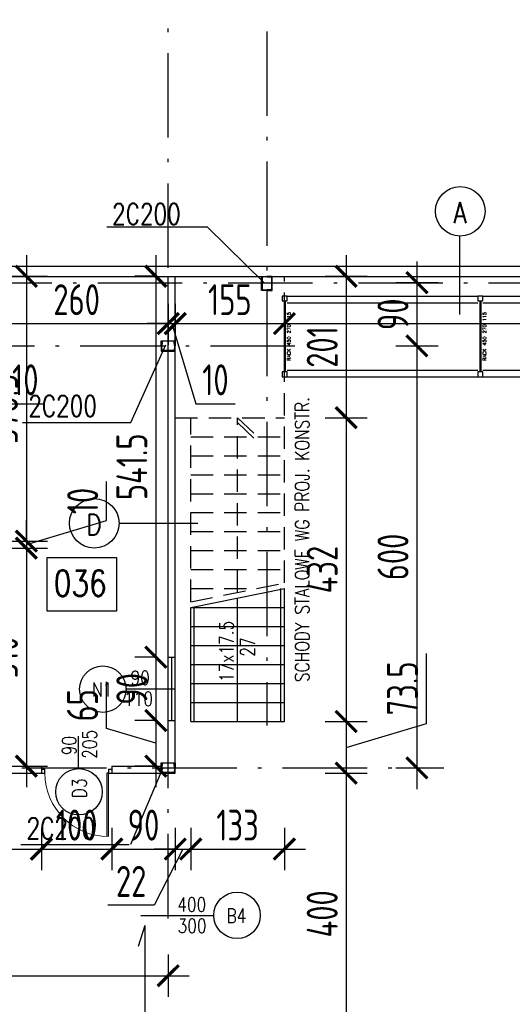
# Model space of a CAD drawing. Extents: x 153948 to 285449, y -89387 to -60195.
# Tile 59 of 100: x 255010 to 255709, y -75866 to -74466. Entities that reach past the tile are written whole.
import ezdxf
from ezdxf.enums import TextEntityAlignment as Align

# ---------------------------------------------------------------- set-up
doc = ezdxf.new("R2010")
doc.units = 0
doc.header["$LTSCALE"] = 100
doc.header["$MEASUREMENT"] = 0
doc.header["$PDMODE"] = 1
doc.linetypes.add('ACAD_ISO10W100', pattern=[18.5, 12, -3, 0.5, -3])
doc.linetypes.add('HIDDEN2', pattern=[4.7625, 3.175, -1.5875])
doc.layers.get('0').update_dxf_attribs({"linetype": 'CONTINUOUS'})
doc.layers.get('DEFPOINTS').update_dxf_attribs({"linetype": 'CONTINUOUS'})
for name, color, linetype in [('1', 2, 'CONTINUOUS'), ('ALUMINIUM', 5, 'CONTINUOUS'), ('DRZWI', 5, 'CONTINUOUS'), ('K-STA', 2, 'CONTINUOUS'), ('OPIS-POM', 2, 'CONTINUOUS'), ('OSIE', 8, 'ACAD_ISO10W100'), ('R-----OP', 2, 'CONTINUOUS'), ('RS REGAŁY', 7, 'CONTINUOUS'), ('SCHODY', 2, 'CONTINUOUS'), ('SCIANY-GK', 11, 'CONTINUOUS'), ('SIATKA', 2, 'ZIGZAG'), ('TEXT', 11, 'CONTINUOUS'), ('WYMIARY', 1, 'CONTINUOUS')]:
    doc.layers.add(name, color=color, linetype=linetype)
doc.layers.add('PANELE', color=3, linetype='CONTINUOUS', lineweight=30)
doc.styles.add('DYBY-NORMALNY-0-8-N', font='ROMANS.SHX', dxfattribs={"width": 0.8})
doc.styles.get("Standard").update_dxf_attribs({"font": 'txt.shx'})
doc.styles.add('STYLE2', font='isocp.shx', dxfattribs={"width": 0.8})
doc.styles.add('TXT3', font='SIMPLEX.SHX', dxfattribs={"width": 0.75, "height": 40})
doc.linetypes.add('ZIGZAG', pattern='A,0.0001,-0.2,[131,ltypeshp.shx,S=0.2,R=0,X=-0.2,Y=0],-0.4,[131,ltypeshp.shx,S=0.2,R=180,X=0.2,Y=0],-0.2', length=0.8001)
doc.dimstyles.new('KRESKI_100', dxfattribs={"dimscale": 20, "dimtxt": 2.2, "dimasz": 1.5, "dimexe": 1.5, "dimexo": 1.5, "dimgap": 0.6, "dimtad": 1, "dimdec": 1, "dimrnd": 0.5, "dimdsep": 46, "dimtxsty": 'STYLE2', "dimblk1": 'ARCHTICK', "dimblk2": 'ARCHTICK', "dimsah": 1, "dimcen": 2.5, "dimdle": 1.5, "dimclrd": 10, "dimclre": 10, "dimclrt": 15, "dimadec": 0, "dimazin": 0, "dimtfac": 1, "dimtdec": 1, "dimtmove": 1, "dimatfit": 3, "dimldrblk": 'ARCHTICK', "dimfxl": 1.5, "dimfxlon": 1, "dimtolj": 1, "dimtzin": 0, "dimarcsym": 0})

# ---------------------------------------------------------------- blocks, each defined once
blk = doc.blocks.new('SC200X2')
at = {"layer": '1'}
for points in [[(-10, 7.5), (-10, 0), (-9.7, 0, 0.391021), (-9.1, 0.6), (-8.7, 5.6, -0.391021), (-7.6, 6.6), (7.6, 6.6, -0.391021), (8.7, 5.6), (9.1, 0.6, 0.391021), (9.7, 0), (10, 0), (10, 7.5)], [(-10, -7.5), (-10, 0), (-9.7, 0, -0.391021), (-9.1, -0.6), (-8.7, -5.6, 0.391021), (-7.6, -6.6), (7.6, -6.6, 0.391021), (8.7, -5.6), (9.1, -0.6, -0.391021), (9.7, 0), (10, 0), (10, -7.5)]]:
    blk.add_lwpolyline(points, format="xyb", close=True, dxfattribs=at)
blk = doc.blocks.new('D100')
at = {"layer": 'ALUMINIUM'}
for p, q in [((0, 0), (0, -6)), ((0, 0), (5, 0)), ((5, -6), (5, 0)), ((95, 0), (100, 0)), ((95, 0), (95, -6)), ((100, 0), (100, -6)), ((0, -6), (5, -6)), ((95, -6), (100, -6))]:
    blk.add_line(p, q, dxfattribs=at)
at = {"layer": 'ALUMINIUM', "lineweight": 9}
blk.add_line((95, -6), (95, -96), dxfattribs=at)
blk.add_arc((95, -6), 90, 180, 270, dxfattribs=at)
at = {"layer": 'DEFPOINTS'}
for p, q in [((93, -6), (93, -95.9)), ((95, -6), (93, -6))]:
    blk.add_line(p, q, dxfattribs=at)
blk = doc.blocks.new('_ARCHTICK')
at = {"color": 0, "linetype": 'ByBlock', "const_width": 0.15}
blk.add_lwpolyline([(-0.5, -0.5), (0.5, 0.5)], dxfattribs=at)
blk = doc.blocks.new('*D81')
at = {"layer": 'DEFPOINTS', "color": 0, "ltscale": 0.1, "transparency": 16777216}
for p in [(260307.9, -71947), (248692.9, -74816), (260307.9, -74816)]:
    blk.add_point(p, dxfattribs=at)
at = {"layer": 'WYMIARY', "color": 10, "lineweight": -2, "ltscale": 0.1, "transparency": 16777216}
for p, q in [((248692.9, -71977), (248692.9, -71917)), ((260307.9, -71977), (260307.9, -71917)), ((248662.9, -71947), (260337.9, -71947))]:
    blk.add_line(p, q, dxfattribs=at)
at = {"layer": 'WYMIARY', "color": 10, "lineweight": -2, "ltscale": 0.1, "transparency": 16777216, "xscale": 30, "yscale": 30, "zscale": 30, "rotation": 180}
blk.add_blockref('_ARCHTICK', (248692.9, -71947), dxfattribs=at)
at = {"layer": 'WYMIARY', "color": 10, "lineweight": -2, "ltscale": 0.1, "transparency": 16777216, "xscale": 30, "yscale": 30, "zscale": 30}
blk.add_blockref('_ARCHTICK', (260307.9, -71947), dxfattribs=at)
at = {"layer": 'WYMIARY', "color": 15, "ltscale": 0.1, "transparency": 16777216, "insert": (254500.4, -71913), "char_height": 44, "attachment_point": 5, "style": 'STYLE2'}
blk.add_mtext('\\A1;11615', dxfattribs=at)
blk = doc.blocks.new('*D126')
at = {"layer": 'DEFPOINTS', "color": 0, "ltscale": 0.1, "transparency": 16777216}
for p in [(255960.4, -72187), (255960.4, -72267), (255360.4, -74482.3)]:
    blk.add_point(p, dxfattribs=at)
at = {"layer": 'WYMIARY', "color": 10, "lineweight": -2, "ltscale": 0.1, "transparency": 16777216}
for p, q in [((255360.4, -72217), (255360.4, -72157)), ((255960.4, -72217), (255960.4, -72157)), ((255330.4, -72187), (255990.4, -72187))]:
    blk.add_line(p, q, dxfattribs=at)
at = {"layer": 'WYMIARY', "color": 10, "lineweight": -2, "ltscale": 0.1, "transparency": 16777216, "xscale": 30, "yscale": 30, "zscale": 30, "rotation": 180}
blk.add_blockref('_ARCHTICK', (255360.4, -72187), dxfattribs=at)
at = {"layer": 'WYMIARY', "color": 10, "lineweight": -2, "ltscale": 0.1, "transparency": 16777216, "xscale": 30, "yscale": 30, "zscale": 30}
blk.add_blockref('_ARCHTICK', (255960.4, -72187), dxfattribs=at)
at = {"layer": 'WYMIARY', "color": 15, "ltscale": 0.1, "transparency": 16777216, "insert": (255660.4, -72153), "char_height": 44, "attachment_point": 5, "style": 'STYLE2'}
blk.add_mtext('\\A1;600', dxfattribs=at)
blk = doc.blocks.new('*D143')
at = {"layer": 'DEFPOINTS', "color": 0, "ltscale": 0.1, "transparency": 16777216}
for p in [(254950.4, -74839.5), (254960.4, -74839.5), (254960.4, -74897.7)]:
    blk.add_point(p, dxfattribs=at)
at = {"layer": 'WYMIARY', "color": 10, "lineweight": -2, "ltscale": 0.1, "transparency": 16777216}
for p, q in [((254950.4, -74869.5), (254950.4, -74927.7)), ((254960.4, -74869.5), (254960.4, -74927.7)), ((254950.4, -74897.7), (254920.4, -74897.7)), ((254950.4, -74897.7), (254960.4, -74897.7)), ((254950.4, -74897.7), (254960.4, -74897.7)), ((254955.4, -74897.7), (254989.6, -75011.7)), ((254960.4, -74897.7), (254990.4, -74897.7)), ((254989.6, -75011.7), (255045.3, -75011.7))]:
    blk.add_line(p, q, dxfattribs=at)
at = {"layer": 'WYMIARY', "color": 10, "lineweight": -2, "ltscale": 0.1, "transparency": 16777216, "xscale": 30, "yscale": 30, "zscale": 30}
blk.add_blockref('_ARCHTICK', (254950.4, -74897.7), dxfattribs=at)
at = {"layer": 'WYMIARY', "color": 10, "lineweight": -2, "ltscale": 0.1, "transparency": 16777216, "xscale": 30, "yscale": 30, "zscale": 30, "rotation": 180}
blk.add_blockref('_ARCHTICK', (254960.4, -74897.7), dxfattribs=at)
at = {"layer": 'WYMIARY', "color": 15, "ltscale": 0.1, "transparency": 16777216, "insert": (255017.5, -74977.7), "char_height": 44, "attachment_point": 5, "style": 'STYLE2'}
blk.add_mtext('\\A1;10', dxfattribs=at)
blk = doc.blocks.new('*D144')
at = {"layer": 'DEFPOINTS', "color": 0, "ltscale": 0.1, "transparency": 16777216}
for p in [(254960.4, -74839.5), (255220.4, -74839.5), (255220.4, -74897.7)]:
    blk.add_point(p, dxfattribs=at)
at = {"layer": 'WYMIARY', "color": 10, "lineweight": -2, "ltscale": 0.1, "transparency": 16777216}
for p, q in [((254960.4, -74869.5), (254960.4, -74927.7)), ((255220.4, -74869.5), (255220.4, -74927.7)), ((254930.4, -74897.7), (255250.4, -74897.7))]:
    blk.add_line(p, q, dxfattribs=at)
at = {"layer": 'WYMIARY', "color": 10, "lineweight": -2, "ltscale": 0.1, "transparency": 16777216, "xscale": 30, "yscale": 30, "zscale": 30, "rotation": 180}
blk.add_blockref('_ARCHTICK', (254960.4, -74897.7), dxfattribs=at)
at = {"layer": 'WYMIARY', "color": 10, "lineweight": -2, "ltscale": 0.1, "transparency": 16777216, "xscale": 30, "yscale": 30, "zscale": 30}
blk.add_blockref('_ARCHTICK', (255220.4, -74897.7), dxfattribs=at)
at = {"layer": 'WYMIARY', "color": 15, "ltscale": 0.1, "transparency": 16777216, "insert": (255090.4, -74863.7), "char_height": 44, "attachment_point": 5, "style": 'STYLE2'}
blk.add_mtext('\\A1;260', dxfattribs=at)
blk = doc.blocks.new('*D145')
at = {"layer": 'DEFPOINTS', "color": 0, "ltscale": 0.1, "transparency": 16777216}
for p in [(255220.4, -74839.5), (255230.4, -74839.5), (255230.4, -74897.7)]:
    blk.add_point(p, dxfattribs=at)
at = {"layer": 'WYMIARY', "color": 10, "lineweight": -2, "ltscale": 0.1, "transparency": 16777216}
for p, q in [((255220.4, -74869.5), (255220.4, -74927.7)), ((255230.4, -74869.5), (255230.4, -74927.7)), ((255220.4, -74897.7), (255190.4, -74897.7)), ((255220.4, -74897.7), (255230.4, -74897.7)), ((255220.4, -74897.7), (255230.4, -74897.7)), ((255225.4, -74897.7), (255259.6, -75011.7)), ((255230.4, -74897.7), (255260.4, -74897.7)), ((255259.6, -75011.7), (255315.3, -75011.7))]:
    blk.add_line(p, q, dxfattribs=at)
at = {"layer": 'WYMIARY', "color": 10, "lineweight": -2, "ltscale": 0.1, "transparency": 16777216, "xscale": 30, "yscale": 30, "zscale": 30}
blk.add_blockref('_ARCHTICK', (255220.4, -74897.7), dxfattribs=at)
at = {"layer": 'WYMIARY', "color": 10, "lineweight": -2, "ltscale": 0.1, "transparency": 16777216, "xscale": 30, "yscale": 30, "zscale": 30, "rotation": 180}
blk.add_blockref('_ARCHTICK', (255230.4, -74897.7), dxfattribs=at)
at = {"layer": 'WYMIARY', "color": 15, "ltscale": 0.1, "transparency": 16777216, "insert": (255287.5, -74977.7), "char_height": 44, "attachment_point": 5, "style": 'STYLE2'}
blk.add_mtext('\\A1;10', dxfattribs=at)
blk = doc.blocks.new('*D146')
at = {"layer": 'DEFPOINTS', "color": 0, "ltscale": 0.1, "transparency": 16777216}
for p in [(255230.4, -74839.5), (255385.4, -74839.5), (255385.4, -74897.7)]:
    blk.add_point(p, dxfattribs=at)
at = {"layer": 'WYMIARY', "color": 10, "lineweight": -2, "ltscale": 0.1, "transparency": 16777216}
for p, q in [((255230.4, -74869.5), (255230.4, -74927.7)), ((255385.4, -74869.5), (255385.4, -74927.7)), ((255200.4, -74897.7), (255415.4, -74897.7))]:
    blk.add_line(p, q, dxfattribs=at)
at = {"layer": 'WYMIARY', "color": 10, "lineweight": -2, "ltscale": 0.1, "transparency": 16777216, "xscale": 30, "yscale": 30, "zscale": 30, "rotation": 180}
blk.add_blockref('_ARCHTICK', (255230.4, -74897.7), dxfattribs=at)
at = {"layer": 'WYMIARY', "color": 10, "lineweight": -2, "ltscale": 0.1, "transparency": 16777216, "xscale": 30, "yscale": 30, "zscale": 30}
blk.add_blockref('_ARCHTICK', (255385.4, -74897.7), dxfattribs=at)
at = {"layer": 'WYMIARY', "color": 15, "ltscale": 0.1, "transparency": 16777216, "insert": (255307.9, -74863.7), "char_height": 44, "attachment_point": 5, "style": 'STYLE2'}
blk.add_mtext('\\A1;155', dxfattribs=at)
blk = doc.blocks.new('*D147')
at = {"layer": 'DEFPOINTS', "color": 0, "ltscale": 0.1, "transparency": 16777216}
for p in [(255385.4, -74839.5), (259573.4, -74848.5), (259573.4, -74897.7)]:
    blk.add_point(p, dxfattribs=at)
at = {"layer": 'WYMIARY', "color": 10, "lineweight": -2, "ltscale": 0.1, "transparency": 16777216}
for p, q in [((255385.4, -74869.5), (255385.4, -74927.7)), ((259573.4, -74878.5), (259573.4, -74927.7)), ((255355.4, -74897.7), (259603.4, -74897.7))]:
    blk.add_line(p, q, dxfattribs=at)
at = {"layer": 'WYMIARY', "color": 10, "lineweight": -2, "ltscale": 0.1, "transparency": 16777216, "xscale": 30, "yscale": 30, "zscale": 30, "rotation": 180}
blk.add_blockref('_ARCHTICK', (255385.4, -74897.7), dxfattribs=at)
at = {"layer": 'WYMIARY', "color": 10, "lineweight": -2, "ltscale": 0.1, "transparency": 16777216, "xscale": 30, "yscale": 30, "zscale": 30}
blk.add_blockref('_ARCHTICK', (259573.4, -74897.7), dxfattribs=at)
at = {"layer": 'WYMIARY', "color": 15, "ltscale": 0.1, "transparency": 16777216, "insert": (257479.4, -74863.7), "char_height": 44, "attachment_point": 5, "style": 'STYLE2'}
blk.add_mtext('\\A1;4188', dxfattribs=at)
blk = doc.blocks.new('*D165')
at = {"layer": 'DEFPOINTS', "color": 0, "ltscale": 0.1, "transparency": 16777216}
for p in [(254870.4, -75537), (255040.4, -75537), (255040.4, -75644.8)]:
    blk.add_point(p, dxfattribs=at)
at = {"layer": 'WYMIARY', "color": 10, "lineweight": -2, "ltscale": 0.1, "transparency": 16777216}
for p, q in [((254870.4, -75614.8), (254870.4, -75674.8)), ((255040.4, -75614.8), (255040.4, -75674.8)), ((254840.4, -75644.8), (255070.4, -75644.8))]:
    blk.add_line(p, q, dxfattribs=at)
at = {"layer": 'WYMIARY', "color": 10, "lineweight": -2, "ltscale": 0.1, "transparency": 16777216, "xscale": 30, "yscale": 30, "zscale": 30, "rotation": 180}
blk.add_blockref('_ARCHTICK', (254870.4, -75644.8), dxfattribs=at)
at = {"layer": 'WYMIARY', "color": 10, "lineweight": -2, "ltscale": 0.1, "transparency": 16777216, "xscale": 30, "yscale": 30, "zscale": 30}
blk.add_blockref('_ARCHTICK', (255040.4, -75644.8), dxfattribs=at)
at = {"layer": 'WYMIARY', "color": 15, "ltscale": 0.1, "transparency": 16777216, "insert": (254955.4, -75610.8), "char_height": 44, "attachment_point": 5, "style": 'STYLE2'}
blk.add_mtext('\\A1;170', dxfattribs=at)
blk = doc.blocks.new('*D166')
at = {"layer": 'DEFPOINTS', "color": 0, "ltscale": 0.1, "transparency": 16777216}
for p in [(255040.4, -75537), (255140.4, -75537), (255140.4, -75644.8)]:
    blk.add_point(p, dxfattribs=at)
at = {"layer": 'WYMIARY', "color": 10, "lineweight": -2, "ltscale": 0.1, "transparency": 16777216}
for p, q in [((255040.4, -75614.8), (255040.4, -75674.8)), ((255140.4, -75614.8), (255140.4, -75674.8)), ((255010.4, -75644.8), (255170.4, -75644.8))]:
    blk.add_line(p, q, dxfattribs=at)
at = {"layer": 'WYMIARY', "color": 10, "lineweight": -2, "ltscale": 0.1, "transparency": 16777216, "xscale": 30, "yscale": 30, "zscale": 30, "rotation": 180}
blk.add_blockref('_ARCHTICK', (255040.4, -75644.8), dxfattribs=at)
at = {"layer": 'WYMIARY', "color": 10, "lineweight": -2, "ltscale": 0.1, "transparency": 16777216, "xscale": 30, "yscale": 30, "zscale": 30}
blk.add_blockref('_ARCHTICK', (255140.4, -75644.8), dxfattribs=at)
at = {"layer": 'WYMIARY', "color": 15, "ltscale": 0.1, "transparency": 16777216, "insert": (255090.4, -75610.8), "char_height": 44, "attachment_point": 5, "style": 'STYLE2'}
blk.add_mtext('\\A1;100', dxfattribs=at)
blk = doc.blocks.new('*D167')
at = {"layer": 'DEFPOINTS', "color": 0, "ltscale": 0.1, "transparency": 16777216}
for p in [(255140.4, -75537), (255230.4, -75537), (255230.4, -75644.8)]:
    blk.add_point(p, dxfattribs=at)
at = {"layer": 'WYMIARY', "color": 10, "lineweight": -2, "ltscale": 0.1, "transparency": 16777216}
for p, q in [((255140.4, -75614.8), (255140.4, -75674.8)), ((255230.4, -75614.8), (255230.4, -75674.8)), ((255110.4, -75644.8), (255260.4, -75644.8))]:
    blk.add_line(p, q, dxfattribs=at)
at = {"layer": 'WYMIARY', "color": 10, "lineweight": -2, "ltscale": 0.1, "transparency": 16777216, "xscale": 30, "yscale": 30, "zscale": 30, "rotation": 180}
blk.add_blockref('_ARCHTICK', (255140.4, -75644.8), dxfattribs=at)
at = {"layer": 'WYMIARY', "color": 10, "lineweight": -2, "ltscale": 0.1, "transparency": 16777216, "xscale": 30, "yscale": 30, "zscale": 30}
blk.add_blockref('_ARCHTICK', (255230.4, -75644.8), dxfattribs=at)
at = {"layer": 'WYMIARY', "color": 15, "ltscale": 0.1, "transparency": 16777216, "insert": (255185.4, -75610.8), "char_height": 44, "attachment_point": 5, "style": 'STYLE2'}
blk.add_mtext('\\A1;90', dxfattribs=at)
blk = doc.blocks.new('*D168')
at = {"layer": 'DEFPOINTS', "color": 0, "ltscale": 0.1, "transparency": 16777216}
for p in [(255252.4, -75463.5), (255230.4, -75537), (255252.4, -75644.8)]:
    blk.add_point(p, dxfattribs=at)
at = {"layer": 'WYMIARY', "color": 10, "lineweight": -2, "ltscale": 0.1, "transparency": 16777216}
for p, q in [((255230.4, -75614.8), (255230.4, -75674.8)), ((255252.4, -75614.8), (255252.4, -75674.8)), ((255230.4, -75644.8), (255200.4, -75644.8)), ((255241.4, -75644.8), (255200.7, -75724.8)), ((255230.4, -75644.8), (255252.4, -75644.8)), ((255230.4, -75644.8), (255252.4, -75644.8)), ((255252.4, -75644.8), (255282.4, -75644.8)), ((255200.7, -75724.8), (255134.9, -75724.8))]:
    blk.add_line(p, q, dxfattribs=at)
at = {"layer": 'WYMIARY', "color": 10, "lineweight": -2, "ltscale": 0.1, "transparency": 16777216, "xscale": 30, "yscale": 30, "zscale": 30}
blk.add_blockref('_ARCHTICK', (255230.4, -75644.8), dxfattribs=at)
at = {"layer": 'WYMIARY', "color": 10, "lineweight": -2, "ltscale": 0.1, "transparency": 16777216, "xscale": 30, "yscale": 30, "zscale": 30, "rotation": 180}
blk.add_blockref('_ARCHTICK', (255252.4, -75644.8), dxfattribs=at)
at = {"layer": 'WYMIARY', "color": 15, "ltscale": 0.1, "transparency": 16777216, "insert": (255167.8, -75690.8), "char_height": 44, "attachment_point": 5, "style": 'STYLE2'}
blk.add_mtext('\\A1;22', dxfattribs=at)
blk = doc.blocks.new('*D169')
at = {"layer": 'DEFPOINTS', "color": 0, "ltscale": 0.1, "transparency": 16777216}
for p in [(255252.4, -75463.5), (255385.4, -75463.5), (255385.4, -75644.8)]:
    blk.add_point(p, dxfattribs=at)
at = {"layer": 'WYMIARY', "color": 10, "lineweight": -2, "ltscale": 0.1, "transparency": 16777216}
for p, q in [((255252.4, -75614.8), (255252.4, -75674.8)), ((255385.4, -75614.8), (255385.4, -75674.8)), ((255222.4, -75644.8), (255415.4, -75644.8))]:
    blk.add_line(p, q, dxfattribs=at)
at = {"layer": 'WYMIARY', "color": 10, "lineweight": -2, "ltscale": 0.1, "transparency": 16777216, "xscale": 30, "yscale": 30, "zscale": 30, "rotation": 180}
blk.add_blockref('_ARCHTICK', (255252.4, -75644.8), dxfattribs=at)
at = {"layer": 'WYMIARY', "color": 10, "lineweight": -2, "ltscale": 0.1, "transparency": 16777216, "xscale": 30, "yscale": 30, "zscale": 30}
blk.add_blockref('_ARCHTICK', (255385.4, -75644.8), dxfattribs=at)
at = {"layer": 'WYMIARY', "color": 15, "ltscale": 0.1, "transparency": 16777216, "insert": (255318.9, -75610.8), "char_height": 44, "attachment_point": 5, "style": 'STYLE2'}
blk.add_mtext('\\A1;133', dxfattribs=at)
blk = doc.blocks.new('*D183')
at = {"layer": 'DEFPOINTS', "color": 0, "ltscale": 0.1, "transparency": 16777216}
for p in [(254960.4, -74830.5), (254950.4, -75207), (255019, -75207)]:
    blk.add_point(p, dxfattribs=at)
at = {"layer": 'WYMIARY', "color": 10, "lineweight": -2, "ltscale": 0.1, "transparency": 16777216}
for p, q in [((255019, -74800.5), (255019, -75237)), ((254990.4, -74830.5), (255049, -74830.5)), ((254989, -75207), (255049, -75207))]:
    blk.add_line(p, q, dxfattribs=at)
at = {"layer": 'WYMIARY', "color": 10, "lineweight": -2, "ltscale": 0.1, "transparency": 16777216, "xscale": 30, "yscale": 30, "zscale": 30}
for p, rotation in [((255019, -74830.5), 90), ((255019, -75207), 270)]:
    blk.add_blockref('_ARCHTICK', p, dxfattribs=dict(at, rotation=rotation))
at = {"layer": 'WYMIARY', "color": 15, "ltscale": 0.1, "transparency": 16777216, "insert": (254985, -75018.8), "char_height": 44, "attachment_point": 5, "rotation": 90, "style": 'STYLE2'}
blk.add_mtext('\\A1;376.5', dxfattribs=at)
blk = doc.blocks.new('*D184')
at = {"layer": 'DEFPOINTS', "color": 0, "ltscale": 0.1, "transparency": 16777216}
for p in [(254950.4, -75207), (254950.4, -75217), (255019, -75217)]:
    blk.add_point(p, dxfattribs=at)
at = {"layer": 'WYMIARY', "color": 10, "lineweight": -2, "ltscale": 0.1, "transparency": 16777216}
for p, q in [((255133, -75177.8), (255133, -75122.1)), ((255019, -75207), (255019, -75177)), ((255019, -75212), (255133, -75177.8)), ((254989, -75207), (255049, -75207)), ((254989, -75217), (255049, -75217)), ((255019, -75207), (255019, -75217)), ((255019, -75207), (255019, -75217)), ((255019, -75217), (255019, -75247))]:
    blk.add_line(p, q, dxfattribs=at)
at = {"layer": 'WYMIARY', "color": 10, "lineweight": -2, "ltscale": 0.1, "transparency": 16777216, "xscale": 30, "yscale": 30, "zscale": 30}
for p, rotation in [((255019, -75207), 270), ((255019, -75217), 90)]:
    blk.add_blockref('_ARCHTICK', p, dxfattribs=dict(at, rotation=rotation))
at = {"layer": 'WYMIARY', "color": 15, "ltscale": 0.1, "transparency": 16777216, "insert": (255099, -75150), "char_height": 44, "attachment_point": 5, "rotation": 90, "style": 'STYLE2'}
blk.add_mtext('\\A1;10', dxfattribs=at)
blk = doc.blocks.new('*D185')
at = {"layer": 'DEFPOINTS', "color": 0, "ltscale": 0.1, "transparency": 16777216}
for p in [(254950.4, -75217), (254960.4, -75527), (255019, -75527)]:
    blk.add_point(p, dxfattribs=at)
at = {"layer": 'WYMIARY', "color": 10, "lineweight": -2, "ltscale": 0.1, "transparency": 16777216}
for p, q in [((255019, -75187), (255019, -75557)), ((254989, -75217), (255049, -75217)), ((254990.4, -75527), (255049, -75527))]:
    blk.add_line(p, q, dxfattribs=at)
at = {"layer": 'WYMIARY', "color": 10, "lineweight": -2, "ltscale": 0.1, "transparency": 16777216, "xscale": 30, "yscale": 30, "zscale": 30}
for p, rotation in [((255019, -75217), 90), ((255019, -75527), 270)]:
    blk.add_blockref('_ARCHTICK', p, dxfattribs=dict(at, rotation=rotation))
at = {"layer": 'WYMIARY', "color": 15, "ltscale": 0.1, "transparency": 16777216, "insert": (254985, -75372), "char_height": 44, "attachment_point": 5, "rotation": 90, "style": 'STYLE2'}
blk.add_mtext('\\A1;310', dxfattribs=at)
blk = doc.blocks.new('*D186')
at = {"layer": 'DEFPOINTS', "color": 0, "ltscale": 0.1, "transparency": 16777216}
for p in [(255220.4, -74830.5), (255202.8, -75372), (255220.4, -75372)]:
    blk.add_point(p, dxfattribs=at)
at = {"layer": 'WYMIARY', "color": 10, "lineweight": -2, "ltscale": 0.1, "transparency": 16777216}
for p, q in [((255202.8, -74800.5), (255202.8, -75402)), ((255202.8, -74830.5), (255172.8, -74830.5)), ((255202.8, -75372), (255172.8, -75372))]:
    blk.add_line(p, q, dxfattribs=at)
at = {"layer": 'WYMIARY', "color": 10, "lineweight": -2, "ltscale": 0.1, "transparency": 16777216, "xscale": 30, "yscale": 30, "zscale": 30}
for p, rotation in [((255202.8, -74830.5), 90), ((255202.8, -75372), 270)]:
    blk.add_blockref('_ARCHTICK', p, dxfattribs=dict(at, rotation=rotation))
at = {"layer": 'WYMIARY', "color": 15, "ltscale": 0.1, "transparency": 16777216, "insert": (255168.8, -75101.3), "char_height": 44, "attachment_point": 5, "rotation": 90, "style": 'STYLE2'}
blk.add_mtext('\\A1;541.5', dxfattribs=at)
blk = doc.blocks.new('*D187')
at = {"layer": 'DEFPOINTS', "color": 0, "ltscale": 0.1, "transparency": 16777216}
for p in [(255220.4, -75372), (255202.8, -75462), (255220.4, -75462)]:
    blk.add_point(p, dxfattribs=at)
at = {"layer": 'WYMIARY', "color": 10, "lineweight": -2, "ltscale": 0.1, "transparency": 16777216}
for p, q in [((255202.8, -75342), (255202.8, -75492)), ((255202.8, -75372), (255172.8, -75372)), ((255202.8, -75462), (255172.8, -75462))]:
    blk.add_line(p, q, dxfattribs=at)
at = {"layer": 'WYMIARY', "color": 10, "lineweight": -2, "ltscale": 0.1, "transparency": 16777216, "xscale": 30, "yscale": 30, "zscale": 30}
for p, rotation in [((255202.8, -75372), 90), ((255202.8, -75462), 270)]:
    blk.add_blockref('_ARCHTICK', p, dxfattribs=dict(at, rotation=rotation))
at = {"layer": 'WYMIARY', "color": 15, "ltscale": 0.1, "transparency": 16777216, "insert": (255168.8, -75417), "char_height": 44, "attachment_point": 5, "rotation": 90, "style": 'STYLE2'}
blk.add_mtext('\\A1;90', dxfattribs=at)
blk = doc.blocks.new('*D188')
at = {"layer": 'DEFPOINTS', "color": 0, "ltscale": 0.1, "transparency": 16777216}
for p in [(255220.4, -75462), (255202.8, -75527), (255210.4, -75527)]:
    blk.add_point(p, dxfattribs=at)
at = {"layer": 'WYMIARY', "color": 10, "lineweight": -2, "ltscale": 0.1, "transparency": 16777216}
for p, q in [((255132.8, -75473.5), (255132.8, -75407.3)), ((255202.8, -75432), (255202.8, -75557)), ((255202.8, -75462), (255172.8, -75462)), ((255202.8, -75494.5), (255132.8, -75473.5)), ((255202.8, -75527), (255172.8, -75527))]:
    blk.add_line(p, q, dxfattribs=at)
at = {"layer": 'WYMIARY', "color": 10, "lineweight": -2, "ltscale": 0.1, "transparency": 16777216, "xscale": 30, "yscale": 30, "zscale": 30}
for p, rotation in [((255202.8, -75462), 90), ((255202.8, -75527), 270)]:
    blk.add_blockref('_ARCHTICK', p, dxfattribs=dict(at, rotation=rotation))
at = {"layer": 'WYMIARY', "color": 15, "ltscale": 0.1, "transparency": 16777216, "insert": (255098.8, -75440.4), "char_height": 44, "attachment_point": 5, "rotation": 90, "style": 'STYLE2'}
blk.add_mtext('\\A1;65', dxfattribs=at)
blk = doc.blocks.new('*D189')
at = {"layer": 'DEFPOINTS', "color": 0, "ltscale": 0.1, "transparency": 16777216}
for p in [(255385.4, -74830.5), (255385.4, -75031.5), (255473.1, -75031.5)]:
    blk.add_point(p, dxfattribs=at)
at = {"layer": 'WYMIARY', "color": 10, "lineweight": -2, "ltscale": 0.1, "transparency": 16777216}
for p, q in [((255473.1, -74800.5), (255473.1, -75061.5)), ((255443.1, -74830.5), (255503.1, -74830.5)), ((255443.1, -75031.5), (255503.1, -75031.5))]:
    blk.add_line(p, q, dxfattribs=at)
at = {"layer": 'WYMIARY', "color": 10, "lineweight": -2, "ltscale": 0.1, "transparency": 16777216, "xscale": 30, "yscale": 30, "zscale": 30}
for p, rotation in [((255473.1, -74830.5), 90), ((255473.1, -75031.5), 270)]:
    blk.add_blockref('_ARCHTICK', p, dxfattribs=dict(at, rotation=rotation))
at = {"layer": 'WYMIARY', "color": 15, "ltscale": 0.1, "transparency": 16777216, "insert": (255439.1, -74931), "char_height": 44, "attachment_point": 5, "rotation": 90, "style": 'STYLE2'}
blk.add_mtext('\\A1;201', dxfattribs=at)
blk = doc.blocks.new('*D190')
at = {"layer": 'DEFPOINTS', "color": 0, "ltscale": 0.1, "transparency": 16777216}
for p in [(255385.4, -75031.5), (255385.4, -75463.5), (255473.1, -75463.5)]:
    blk.add_point(p, dxfattribs=at)
at = {"layer": 'WYMIARY', "color": 10, "lineweight": -2, "ltscale": 0.1, "transparency": 16777216}
for p, q in [((255473.1, -75001.5), (255473.1, -75493.5)), ((255443.1, -75031.5), (255503.1, -75031.5)), ((255443.1, -75463.5), (255503.1, -75463.5))]:
    blk.add_line(p, q, dxfattribs=at)
at = {"layer": 'WYMIARY', "color": 10, "lineweight": -2, "ltscale": 0.1, "transparency": 16777216, "xscale": 30, "yscale": 30, "zscale": 30}
for p, rotation in [((255473.1, -75031.5), 90), ((255473.1, -75463.5), 270)]:
    blk.add_blockref('_ARCHTICK', p, dxfattribs=dict(at, rotation=rotation))
at = {"layer": 'WYMIARY', "color": 15, "ltscale": 0.1, "transparency": 16777216, "insert": (255439.1, -75247.5), "char_height": 44, "attachment_point": 5, "rotation": 90, "style": 'STYLE2'}
blk.add_mtext('\\A1;432', dxfattribs=at)
blk = doc.blocks.new('*D191')
at = {"layer": 'DEFPOINTS', "color": 0, "ltscale": 0.1, "transparency": 16777216}
for p in [(255385.4, -75463.5), (255230.4, -75537), (255473.1, -75537)]:
    blk.add_point(p, dxfattribs=at)
at = {"layer": 'WYMIARY', "color": 10, "lineweight": -2, "ltscale": 0.1, "transparency": 16777216}
for p, q in [((255587.1, -75466.1), (255587.1, -75366.7)), ((255473.1, -75433.5), (255473.1, -75567)), ((255443.1, -75463.5), (255503.1, -75463.5)), ((255473.1, -75500.3), (255587.1, -75466.1)), ((255443.1, -75537), (255503.1, -75537))]:
    blk.add_line(p, q, dxfattribs=at)
at = {"layer": 'WYMIARY', "color": 10, "lineweight": -2, "ltscale": 0.1, "transparency": 16777216, "xscale": 30, "yscale": 30, "zscale": 30}
for p, rotation in [((255473.1, -75463.5), 90), ((255473.1, -75537), 270)]:
    blk.add_blockref('_ARCHTICK', p, dxfattribs=dict(at, rotation=rotation))
at = {"layer": 'WYMIARY', "color": 15, "ltscale": 0.1, "transparency": 16777216, "insert": (255553.1, -75416.4), "char_height": 44, "attachment_point": 5, "rotation": 90, "style": 'STYLE2'}
blk.add_mtext('\\A1;73.5', dxfattribs=at)
blk = doc.blocks.new('*D192')
at = {"layer": 'DEFPOINTS', "color": 0, "ltscale": 0.1, "transparency": 16777216}
for p in [(255230.4, -75537), (255230.4, -75937), (255473.1, -75937)]:
    blk.add_point(p, dxfattribs=at)
at = {"layer": 'WYMIARY', "color": 10, "lineweight": -2, "ltscale": 0.1, "transparency": 16777216}
for p, q in [((255473.1, -75507), (255473.1, -75967)), ((255443.1, -75537), (255503.1, -75537)), ((255443.1, -75937), (255503.1, -75937))]:
    blk.add_line(p, q, dxfattribs=at)
at = {"layer": 'WYMIARY', "color": 10, "lineweight": -2, "ltscale": 0.1, "transparency": 16777216, "xscale": 30, "yscale": 30, "zscale": 30}
for p, rotation in [((255473.1, -75537), 90), ((255473.1, -75937), 270)]:
    blk.add_blockref('_ARCHTICK', p, dxfattribs=dict(at, rotation=rotation))
at = {"layer": 'WYMIARY', "color": 15, "ltscale": 0.1, "transparency": 16777216, "insert": (255439.1, -75737), "char_height": 44, "attachment_point": 5, "rotation": 90, "style": 'STYLE2'}
blk.add_mtext('\\A1;400', dxfattribs=at)
blk = doc.blocks.new('*D237')
at = {"layer": 'DEFPOINTS', "color": 0, "ltscale": 0.1, "transparency": 16777216}
for p in [(255439, -74839.5), (255439, -74929.5), (255573.6, -74929.5)]:
    blk.add_point(p, dxfattribs=at)
at = {"layer": 'WYMIARY', "color": 10, "lineweight": -2, "ltscale": 0.1, "transparency": 16777216}
for p, q in [((255573.6, -74809.5), (255573.6, -74959.5)), ((255543.6, -74839.5), (255603.6, -74839.5)), ((255543.6, -74929.5), (255603.6, -74929.5))]:
    blk.add_line(p, q, dxfattribs=at)
at = {"layer": 'WYMIARY', "color": 10, "lineweight": -2, "ltscale": 0.1, "transparency": 16777216, "xscale": 30, "yscale": 30, "zscale": 30}
for p, rotation in [((255573.6, -74839.5), 90), ((255573.6, -74929.5), 270)]:
    blk.add_blockref('_ARCHTICK', p, dxfattribs=dict(at, rotation=rotation))
at = {"layer": 'WYMIARY', "color": 15, "ltscale": 0.1, "transparency": 16777216, "insert": (255539.6, -74884.5), "char_height": 44, "attachment_point": 5, "rotation": 90, "style": 'STYLE2'}
blk.add_mtext('\\A1;90', dxfattribs=at)
blk = doc.blocks.new('*D238')
at = {"layer": 'DEFPOINTS', "color": 0, "ltscale": 0.1, "transparency": 16777216}
for p in [(255439, -74929.5), (255439, -75529.5), (255573.6, -75529.5)]:
    blk.add_point(p, dxfattribs=at)
at = {"layer": 'WYMIARY', "color": 10, "lineweight": -2, "ltscale": 0.1, "transparency": 16777216}
for p, q in [((255573.6, -74899.5), (255573.6, -75559.5)), ((255543.6, -74929.5), (255603.6, -74929.5)), ((255543.6, -75529.5), (255603.6, -75529.5))]:
    blk.add_line(p, q, dxfattribs=at)
at = {"layer": 'WYMIARY', "color": 10, "lineweight": -2, "ltscale": 0.1, "transparency": 16777216, "xscale": 30, "yscale": 30, "zscale": 30}
for p, rotation in [((255573.6, -74929.5), 90), ((255573.6, -75529.5), 270)]:
    blk.add_blockref('_ARCHTICK', p, dxfattribs=dict(at, rotation=rotation))
at = {"layer": 'WYMIARY', "color": 15, "ltscale": 0.1, "transparency": 16777216, "insert": (255539.6, -75229.5), "char_height": 44, "attachment_point": 5, "rotation": 90, "style": 'STYLE2'}
blk.add_mtext('\\A1;600', dxfattribs=at)
blk = doc.blocks.new('*D393')
at = {"layer": 'DEFPOINTS', "color": 0, "ltscale": 0.1, "transparency": 16777216}
for p in [(254370.4, -75743.4), (255220.4, -75743.4), (255220.4, -75824.9)]:
    blk.add_point(p, dxfattribs=at)
at = {"layer": 'WYMIARY', "color": 10, "lineweight": -2, "ltscale": 0.1, "transparency": 16777216}
for p, q in [((254370.4, -75794.9), (254370.4, -75854.9)), ((255220.4, -75794.9), (255220.4, -75854.9)), ((254340.4, -75824.9), (255250.4, -75824.9))]:
    blk.add_line(p, q, dxfattribs=at)
at = {"layer": 'WYMIARY', "color": 10, "lineweight": -2, "ltscale": 0.1, "transparency": 16777216, "xscale": 30, "yscale": 30, "zscale": 30, "rotation": 180}
blk.add_blockref('_ARCHTICK', (254370.4, -75824.9), dxfattribs=at)
at = {"layer": 'WYMIARY', "color": 10, "lineweight": -2, "ltscale": 0.1, "transparency": 16777216, "xscale": 30, "yscale": 30, "zscale": 30}
blk.add_blockref('_ARCHTICK', (255220.4, -75824.9), dxfattribs=at)
at = {"layer": 'WYMIARY', "color": 15, "ltscale": 0.1, "transparency": 16777216, "insert": (254795.4, -75790.9), "char_height": 44, "attachment_point": 5, "style": 'STYLE2'}
blk.add_mtext('\\A1;850', dxfattribs=at)
blk = doc.blocks.new('RACK 450 270 115')
at = {"color": 1}
for p, q in [((7, 115), (277.8, 115)), ((2.75, 108), (2.75, 7)), ((4.25, 108), (4.25, 7)), ((7, 105.5), (277.8, 105.5)), ((7, 9.5), (277.8, 9.5)), ((7, 0), (277.8, 0))]:
    blk.add_line(p, q, dxfattribs=at)
for points in [[(0, 108), (7, 108), (7, 115), (0, 115)], [(0, 0), (7, 0), (7, 7), (0, 7)]]:
    blk.add_lwpolyline(points, close=True, dxfattribs=at)
at = {"color": 1, "insert": (9.25, 57.5), "char_height": 5, "width": 101, "attachment_point": 5, "rotation": 90}
blk.add_mtext('RACK 450 270 115', dxfattribs=at)

msp = doc.modelspace()

# ---------------------------------------------------------------- linework, layer by layer
at = {"layer": 'ALUMINIUM', "ltscale": 0.1}
for p, q in [((255220.4, -75372.05), (255230.43, -75372.05)), ((255220.4, -75462.05), (255220.4, -75372.05)), ((255225.4, -75462.05), (255225.4, -75372.05)), ((255230.4, -75462.05), (255230.4, -75372.05)), ((255220.4, -75462.05), (255230.4, -75462.05))]:
    msp.add_line(p, q, dxfattribs=at)
at = {"layer": 'OPIS-POM'}
msp.add_lwpolyline([(255048.36, -75230.09), (255147.03, -75230.09), (255147.03, -75306.41), (255048.36, -75306.41)], close=True, dxfattribs=at)
at = {"layer": 'OSIE', "ltscale": 0.1}
for p, q in [((255220.4, -75743.35), (255220.4, -73374.65)), ((255360.4, -74482.32), (255360.4, -75469.12)), ((247720.4, -74839.55), (263229.19, -74839.55)), ((254170.4, -74929.55), (255405.4, -74929.55)), ((252422.8, -75529.55), (255611.88, -75529.55))]:
    msp.add_line(p, q, dxfattribs=at)
at = {"layer": 'PANELE', "ltscale": 0.5}
for p, q in [((254910.4, -74816.05), (259587.9, -74816.05)), ((254910.4, -74830.55), (259547.4, -74830.55))]:
    msp.add_line(p, q, dxfattribs=at)
at = {"layer": 'R-----OP'}
for p, q in [((255634.72, -74884.95), (255634.72, -74773.22)), ((255262.3, -75182.05), (255150.56, -75182.05))]:
    msp.add_line(p, q, dxfattribs=at)
for points in [[(255159.99, -75417.05), (255230.4, -75417.05)], [(255093.15, -75530.96), (255093.11, -75484.11)], [(255285.67, -75739.55), (255181.52, -75739.55)]]:
    msp.add_lwpolyline(points, dxfattribs=at)
for centre, radius in [((255635.11, -74738.04), 35.19), ((255115.38, -75181.66), 35.19), ((255127.5, -75417.52), 33), ((255093.63, -75563.4), 33), ((255318.16, -75739.07), 33)]:
    msp.add_circle(centre, radius, dxfattribs=at)
at = {"layer": 'SCHODY', "linetype": 'HIDDEN2', "ltscale": 0.1}
for p, q in [((255385.4, -75266.38), (255385.4, -74830.55)), ((255230.4, -75031.55), (255385.4, -75031.55)), ((255252.4, -75293.38), (255252.4, -75031.55)), ((255318.9, -75031.55), (255350.12, -75061.55)), ((255318.9, -75279.88), (255318.9, -75031.55)), ((255318.9, -75038.48), (255342.91, -75061.55)), ((255252.4, -75058.55), (255385.4, -75058.55)), ((255252.4, -75085.55), (255385.4, -75085.55)), ((255252.4, -75112.55), (255385.4, -75112.55)), ((255252.4, -75139.55), (255385.4, -75139.55)), ((255252.4, -75166.55), (255385.4, -75166.55)), ((255252.4, -75193.55), (255385.4, -75193.55)), ((255252.4, -75220.55), (255385.4, -75220.55)), ((255252.4, -75247.55), (255385.4, -75247.55)), ((255252.4, -75293.38), (255385.4, -75266.38)), ((255252.4, -75274.55), (255345.19, -75274.55))]:
    msp.add_line(p, q, dxfattribs=at)
at = {"layer": 'SCHODY', "ltscale": 0.1}
for p, q in [((255252.4, -75301.55), (255385.4, -75274.55)), ((255380.4, -75463.55), (255380.4, -75274.55)), ((255385.4, -75463.55), (255385.4, -75274.55)), ((255318.9, -75463.55), (255318.9, -75288.05)), ((255252.4, -75463.55), (255252.4, -75301.55)), ((255252.4, -75301.55), (255385.4, -75301.55)), ((255257.4, -75463.55), (255257.4, -75301.55)), ((255252.4, -75328.55), (255385.4, -75328.55)), ((255252.4, -75355.55), (255385.4, -75355.55)), ((255252.4, -75382.55), (255385.4, -75382.55)), ((255252.4, -75409.55), (255385.4, -75409.55)), ((255252.4, -75436.55), (255385.4, -75436.55)), ((255252.4, -75463.55), (255385.4, -75463.55))]:
    msp.add_line(p, q, dxfattribs=at)
at = {"layer": 'SCIANY-GK', "ltscale": 0.1}
for p, q in [((255220.4, -75372.05), (255220.4, -74830.55)), ((255230.4, -75372.05), (255230.4, -74830.55)), ((255220.4, -75372.05), (255230.4, -75372.05)), ((255220.4, -75522.05), (255220.4, -75462.05)), ((255220.4, -75462.05), (255230.4, -75462.05)), ((255230.4, -75522.05), (255230.4, -75462.05)), ((254870.45, -75527.05), (255040.4, -75527.05)), ((254870.45, -75537.05), (255040.4, -75537.05)), ((255040.4, -75527.05), (255040.4, -75537.05)), ((255140.45, -75527.05), (255140.45, -75537.05)), ((255140.45, -75527.05), (255210.4, -75527.05)), ((255140.45, -75537.05), (255210.4, -75537.05))]:
    msp.add_line(p, q, dxfattribs=at)
at = {"layer": 'SIATKA', "linetype": 'Continuous', "ltscale": 0.1}
for q in [(255177.88, -75783.2), (255187, -75993.54)]:
    msp.add_line((255187, -75753.75), q, dxfattribs=at)
at = {"layer": 'TEXT'}
for p, q in [((255276.34, -74760.45), (255133.45, -74760.45)), ((255356.65, -74839.55), (255276.34, -74760.45)), ((255167.29, -75038.12), (255217.17, -74927.82)), ((255013.47, -75038.12), (255167.29, -75038.12)), ((255167.29, -75638.12), (255213.1, -75528.97)), ((255011.02, -75638.56), (255164.84, -75638.56))]:
    msp.add_line(p, q, dxfattribs=at)

# ---------------------------------------------------------------- block references
at = {"layer": 'DRZWI', "ltscale": 0.12}
msp.add_blockref('D100', (255040.4, -75531.05), dxfattribs=at)
at = {"layer": 'K-STA', "ltscale": 0.5}
for p, rotation in [((255360.4, -74840.55), 270), ((255220.4, -74929.55), 180), ((255220.4, -75529.55), 180)]:
    msp.add_blockref('SC200X2', p, dxfattribs=dict(at, rotation=rotation))
at = {"layer": 'RS REGAŁY'}
for p in [(255382.4, -74973.55), (255660.2, -74973.55)]:
    msp.add_blockref('RACK 450 270 115', p, dxfattribs=at)

# ---------------------------------------------------------------- texts
at = {"layer": 'OPIS-POM', "style": 'DYBY-NORMALNY-0-8-N', "width": 0.8}
msp.add_text('036', height=36.562, dxfattribs=at).set_placement((255095.57, -75266.91), align=Align.MIDDLE)
at = {"layer": 'R-----OP', "style": 'DYBY-NORMALNY-0-8-N', "width": 0.8}
for s, p in [('A', (255634.71, -74740.15)), ('D', (255114.98, -75183.77))]:
    msp.add_text(s, height=30, dxfattribs=at).set_placement(p, align=Align.MIDDLE)
at = {"layer": 'R-----OP', "color": 2, "style": 'DYBY-NORMALNY-0-8-N', "width": 0.8}
for s, p in [('SCHODY STALOWE WG PROJ. KONSTR.', (255420.71, -75407.35)), ('17x17.5', (255313.18, -75407.35)), ('27', (255343.28, -75371.29))]:
    msp.add_text(s, height=20, rotation=90, dxfattribs=at).set_placement(p)
for s, p in [('90', (255166.94, -75411.32)), ('110', (255157.65, -75441.42)), ('400', (255233.29, -75733.82)), ('300', (255233.75, -75763.92))]:
    msp.add_text(s, height=20, dxfattribs=at).set_placement(p)
for s, p in [('N1', (255126.64, -75418.05)), ('B4', (255317.31, -75739.59))]:
    msp.add_text(s, height=20, dxfattribs=at).set_placement(p, align=Align.MIDDLE_CENTER)
for s, p in [('205', (255108.85, -75495.9)), ('90', (255079.86, -75497.73))]:
    msp.add_text(s, height=20, rotation=90, dxfattribs=at).set_placement(p, align=Align.MIDDLE)
msp.add_text('D3', height=20, rotation=90, dxfattribs=at).set_placement((255094.3, -75558.42), align=Align.MIDDLE_CENTER)
at = {"layer": 'TEXT', "style": 'TXT3', "width": 0.75}
for p in [(255140.78, -74756.79), (255021.76, -75029.83), (255019.31, -75630.27)]:
    msp.add_text('2C200', height=30, dxfattribs=at).set_placement(p)

# ---------------------------------------------------------------- dimensions: what is measured, and where the dimension line sits
at = {"layer": 'WYMIARY', "ltscale": 0.1}
for base, p1, p2, picture, middle in [((260307.9, -71946.96), (248692.9, -74816.05), (260307.9, -74816.05), '*D81', (254500.4, -71912.96)), ((255960.4, -72186.96), (255360.4, -74482.32), (255960.4, -72266.96), '*D126', (255660.4, -72152.96)), ((254960.4, -74897.7), (254950.4, -74839.55), (254960.4, -74839.55), '*D143', (255001.6, -74977.7)), ((255220.4, -74897.7), (254960.4, -74839.55), (255220.4, -74839.55), '*D144', (255090.4, -74863.7)), ((255230.4, -74897.7), (255220.4, -74839.55), (255230.4, -74839.55), '*D145', (255271.6, -74977.7)), ((255385.4, -74897.7), (255230.4, -74839.55), (255385.4, -74839.55), '*D146', (255307.9, -74863.7)), ((259573.4, -74897.7), (255385.4, -74839.55), (259573.4, -74848.55), '*D147', (257479.4, -74863.7)), ((255385.4, -75644.81), (255252.4, -75463.55), (255385.4, -75463.55), '*D169', (255318.9, -75610.81)), ((255040.4035, -75644.8093), (254870.4484, -75537.0458), (255040.4035, -75537.0458), '*D165', (254955.426, -75610.8093)), ((255140.4484, -75644.8093), (255040.4035, -75537.0458), (255140.4484, -75537.0458), '*D166', (255090.426, -75610.8093)), ((255230.4035, -75644.8093), (255140.4484, -75537.0458), (255230.4035, -75537.0458), '*D167', (255185.426, -75610.8093)), ((255220.4, -75824.91), (254370.4, -75743.35), (255220.4, -75743.35), '*D393', (254795.4, -75790.91))]:
    dim = msp.add_linear_dim(base=base, p1=p1, p2=p2, dimstyle='KRESKI_100', dxfattribs=at)
    dim.commit()
    dim.dimension.update_dxf_attribs({"geometry": picture, "text_midpoint": middle})
for base, p1, p2, picture, middle in [((255018.96, -75207.05), (254960.4, -74830.55), (254950.4, -75207.05), '*D183', (254984.96, -75018.8)), ((255202.81, -75372.05), (255220.4, -74830.55), (255220.4, -75372.05), '*D186', (255168.81, -75101.3)), ((255473.11, -75031.55), (255385.4, -74830.55), (255385.4, -75031.55), '*D189', (255439.11, -74931.05)), ((255573.63, -74929.55), (255439, -74839.55), (255439, -74929.55), '*D237', (255539.63, -74884.55)), ((255573.63, -75529.55), (255439, -74929.55), (255439, -75529.55), '*D238', (255539.63, -75229.55)), ((255473.11, -75463.55), (255385.4, -75031.55), (255385.4, -75463.55), '*D190', (255439.11, -75247.55)), ((255018.96, -75217.05), (254950.4, -75207.05), (254950.4, -75217.05), '*D184', (255098.96, -75165.85)), ((255018.96, -75527.05), (254950.4, -75217.05), (254960.4, -75527.05), '*D185', (254984.96, -75372.05)), ((255202.81, -75462.05), (255220.4, -75372.05), (255220.4, -75462.05), '*D187', (255168.81, -75417.05)), ((255473.11, -75537.05), (255385.4, -75463.55), (255230.4, -75537.05), '*D191', (255553.11, -75454.1)), ((255202.81, -75527.05), (255220.4, -75462.05), (255210.4, -75527.05), '*D188', (255098.81, -75461.55)), ((255473.11, -75937.05), (255230.4, -75537.05), (255230.4, -75937.05), '*D192', (255439.11, -75737.05))]:
    dim = msp.add_linear_dim(base=base, p1=p1, p2=p2, angle=90, dimstyle='KRESKI_100', dxfattribs=at)
    dim.commit()
    dim.dimension.update_dxf_attribs({"geometry": picture, "text_midpoint": middle})
dim = msp.add_linear_dim(base=(255252.4, -75644.81), p1=(255230.4, -75537.05), p2=(255252.4, -75463.55), dimstyle='KRESKI_100', dxfattribs=at)
dim.commit()
dim.dimension.update_dxf_attribs({"geometry": '*D168', "text_midpoint": (255188.67, -75724.82), "dimtype": 160})

doc.saveas('drawing.dxf')
